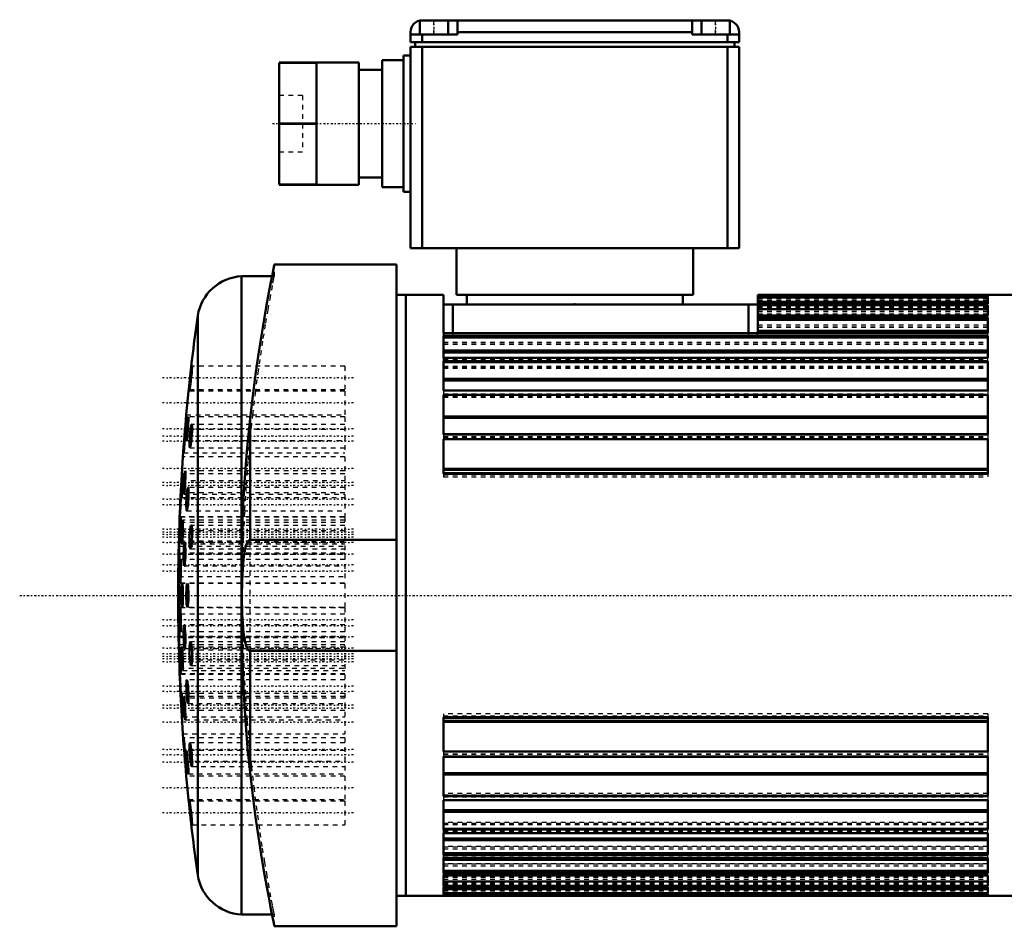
# Model space of a CAD drawing. Header units: millimetres. Extents: x -308 to 42, y -77 to 123.
# Tile 1 of 2: x -308 to -98, y -70 to 123. Entities that reach past the tile are written whole.
import ezdxf

# ---------------------------------------------------------------- set-up
doc = ezdxf.new("R2010")
doc.units = ezdxf.units.MM
doc.linetypes.add('Center', pattern=[1.5, 0.45, -0.5, 0.05, -0.5])
doc.linetypes.add('Dashed', pattern=[2, 1, -1])
for name, color, linetype, lineweight in [('AM_4', 7, 'Continuous', 50), ('AM_7', 7, 'Center', 25), ('AM_9', 6, 'Dashed', 25), ('ConnectionPoints', 7, 'Continuous', 50)]:
    doc.layers.add(name, color=color, linetype=linetype, lineweight=lineweight)

msp = doc.modelspace()

# ---------------------------------------------------------------- linework, layer by layer
at = {"layer": 'AM_4'}
for p, q in [((-222.5, 122.5), (-222.5, 119.5)), ((-222, 122.5), (-157, 122.5)), ((-216.5, 119.5), (-216.5, 122.5)), ((-214.5, 119.5), (-214.5, 122.5)), ((-164.5, 122.5), (-164.5, 119.5)), ((-162.5, 122.5), (-162.5, 119.5)), ((-156.5, 119.5), (-156.5, 122.5)), ((-224.5, 120), (-224.5, 117.87)), ((-164.5, 120), (-214.5, 120)), ((-154.5, 117.87), (-154.5, 120)), ((-224.5, 119.5), (-214.5, 119.5)), ((-224.5, 117.87), (-154.5, 117.87)), ((-223.5, 117.87), (-223.5, 116.87)), ((-222, 119.5), (-222, 117.87)), ((-164.5, 119.5), (-154.5, 119.5)), ((-157, 119.5), (-157, 117.87)), ((-155.5, 117.87), (-155.5, 116.87)), ((-224.5, 116.87), (-224.5, 74)), ((-224.5, 116.87), (-154.5, 116.87)), ((-222, 116.87), (-222, 74)), ((-157, 116.87), (-157, 74)), ((-154.5, 116.87), (-154.5, 74)), ((-235.5, 113.5), (-252.5, 113.5)), ((-252.5, 113.48), (-252.5, 100.52)), ((-252.5, 113.48), (-244.5, 113.48)), ((-244.5, 113.48), (-244.5, 100.52)), ((-235.5, 113.5), (-235.5, 87.5)), ((-230.5, 114), (-230.5, 87)), ((-226, 114), (-230.5, 114)), ((-226, 115), (-226, 86)), ((-224.5, 115), (-226, 115)), ((-230.5, 112), (-235.5, 112)), ((-244.5, 100.52), (-252.5, 100.52)), ((-252.5, 100.48), (-252.5, 87.52)), ((-252.5, 100.48), (-244.5, 100.48)), ((-244.5, 100.48), (-244.5, 87.52)), ((-235.5, 89), (-230.5, 89)), ((-244.5, 87.52), (-252.5, 87.52)), ((-252.5, 87.5), (-235.5, 87.5)), ((-230.5, 87), (-226, 87)), ((-226, 86), (-224.5, 86)), ((-224.5, 74), (-154.5, 74)), ((-214.72, 64), (-214.72, 74)), ((-164.28, 64), (-164.28, 74)), ((-227.5, 70.5), (-253.51, 70.5)), ((-227.5, 70.5), (-227.5, -70.5)), ((-254, 68), (-260.5, 68)), ((-260.5, 68), (-260.5, 5.06)), ((-225.5, 64), (-227.5, 64)), ((-225.5, 64), (-225.5, -64)), ((-225.5, -64), (-225.5, 64)), ((-217.5, 64), (-225.5, 64)), ((-217.5, 55.89), (-217.5, 64)), ((-214.72, 64), (-164.28, 64)), ((-212.5, 64), (-212.5, 62)), ((-166.5, 64), (-166.5, 62)), ((-150.5, 64), (-150.5, 55.89)), ((-150.5, 64), (-101.5, 64)), ((-93.5, 64), (-150.5, 64)), ((-101.5, 63.58), (-150.5, 63.58)), ((-150.5, 63.43), (-101.5, 63.43)), ((-101.5, 63.58), (-101.5, 64)), ((-101.5, 62.15), (-101.5, 63.43)), ((-217.5, 62), (-150.5, 62)), ((-215.5, 62), (-215.5, 55.89)), ((-152.5, 62), (-152.5, 55.89)), ((-150.5, 62.57), (-101.5, 62.57)), ((-101.5, 62.15), (-150.5, 62.15)), ((-150.5, 61.86), (-101.5, 61.86)), ((-150.5, 60.97), (-101.5, 60.97)), ((-101.5, 59.64), (-101.5, 61.86)), ((-269.83, 59.61), (-269.83, -59.61)), ((-101.5, 59.64), (-150.5, 59.64)), ((-150.5, 59.2), (-101.5, 59.2)), ((-101.5, 55.89), (-101.5, 59.2)), ((-150.5, 58.71), (-101.5, 58.71)), ((-101.5, 55.89), (-217.5, 55.89)), ((-217.5, 50.63), (-217.5, 55.3)), ((-217.5, 55.3), (-101.5, 55.3)), ((-217.5, 54.92), (-101.5, 54.92)), ((-150.5, 56.33), (-101.5, 56.33)), ((-150.5, 55.9), (-101.5, 55.9)), ((-101.5, 50.63), (-101.5, 55.3)), ((-217.5, 52.18), (-101.5, 52.18)), ((-217.5, 51.77), (-101.5, 51.77)), ((-101.5, 50.63), (-217.5, 50.63)), ((-101.5, 50.63), (-217.5, 50.63)), ((-217.5, 43.62), (-217.5, 49.89)), ((-217.5, 49.89), (-101.5, 49.89)), ((-217.5, 49.71), (-101.5, 49.71)), ((-101.5, 43.62), (-101.5, 49.89)), ((-217.5, 46.11), (-101.5, 46.11)), ((-217.5, 45.78), (-101.5, 45.78)), ((-271.78, 43.5), (-272.26, 38.5)), ((-101.5, 43.64), (-217.5, 43.64)), ((-101.5, 43.62), (-217.5, 43.62)), ((-217.5, 34.3), (-217.5, 42.74)), ((-217.5, 42.74), (-101.5, 42.74)), ((-217.5, 42.7), (-101.5, 42.7)), ((-101.5, 34.3), (-101.5, 42.74)), ((-217.5, 38.13), (-101.5, 38.13)), ((-217.5, 37.86), (-101.5, 37.86)), ((-258.68, 37.72), (-258.68, 11.83)), ((-101.5, 34.37), (-217.5, 34.37)), ((-101.5, 34.3), (-217.5, 34.3)), ((-217.5, 25.93), (-217.5, 33.28)), ((-217.5, 33.28), (-101.5, 33.28)), ((-101.5, 25.93), (-101.5, 33.28)), ((-272.98, 29.5), (-273.3, 24.5)), ((-217.5, 26.95), (-101.5, 26.95)), ((-217.5, 26.75), (-101.5, 26.75)), ((-101.5, 26.07), (-217.5, 26.07)), ((-101.5, 25.93), (-217.5, 25.93)), ((-273.72, 15.5), (-273.87, 10.5)), ((-258.68, 11.83), (-227.5, 11.83)), ((-260.5, 5.05), (-260.5, -68)), ((-271.95, -2.39), (-272.02, -2.5)), ((-273.87, -10.5), (-273.72, -15.5)), ((-227.5, -11.83), (-258.68, -11.83)), ((-258.68, -11.83), (-258.68, -37.72)), ((-273.3, -24.5), (-272.98, -29.5)), ((-217.5, -33.28), (-217.5, -25.93)), ((-217.5, -25.93), (-101.5, -25.93)), ((-217.5, -26.07), (-101.5, -26.07)), ((-217.5, -26.75), (-101.5, -26.75)), ((-217.5, -26.95), (-101.5, -26.95)), ((-101.5, -33.28), (-101.5, -25.93)), ((-101.5, -33.28), (-217.5, -33.28)), ((-217.5, -42.74), (-217.5, -34.3)), ((-217.5, -34.3), (-101.5, -34.3)), ((-217.5, -34.37), (-101.5, -34.37)), ((-101.5, -42.74), (-101.5, -34.3)), ((-272.26, -38.5), (-271.78, -43.5)), ((-271.79, -37.88), (-271.81, -38.01)), ((-217.5, -37.86), (-101.5, -37.86)), ((-217.5, -38.13), (-101.5, -38.13)), ((-217.5, -42.7), (-101.5, -42.7)), ((-101.5, -42.74), (-217.5, -42.74)), ((-217.5, -49.89), (-217.5, -43.62)), ((-217.5, -43.62), (-101.5, -43.62)), ((-217.5, -43.64), (-101.5, -43.64)), ((-101.5, -49.89), (-101.5, -43.62)), ((-217.5, -45.78), (-101.5, -45.78)), ((-217.5, -46.11), (-101.5, -46.11)), ((-217.5, -49.71), (-101.5, -49.71)), ((-101.5, -49.89), (-217.5, -49.89)), ((-217.5, -50.63), (-101.5, -50.63)), ((-217.5, -55.3), (-217.5, -50.63)), ((-217.5, -50.63), (-101.5, -50.63)), ((-217.5, -51.77), (-101.5, -51.77)), ((-217.5, -52.18), (-101.5, -52.18)), ((-101.5, -55.3), (-101.5, -50.63)), ((-217.5, -54.92), (-101.5, -54.92)), ((-101.5, -55.3), (-217.5, -55.3)), ((-217.5, -59.2), (-217.5, -55.89)), ((-217.5, -55.89), (-101.5, -55.89)), ((-217.5, -55.9), (-101.5, -55.9)), ((-217.5, -56.33), (-101.5, -56.33)), ((-101.5, -59.2), (-101.5, -55.89)), ((-217.5, -58.71), (-101.5, -58.71)), ((-101.5, -59.2), (-217.5, -59.2)), ((-217.5, -61.86), (-217.5, -59.64)), ((-217.5, -59.64), (-101.5, -59.64)), ((-101.5, -61.86), (-101.5, -59.64)), ((-217.5, -60.97), (-101.5, -60.97)), ((-101.5, -61.86), (-217.5, -61.86)), ((-217.5, -63.43), (-217.5, -62.15)), ((-217.5, -62.15), (-101.5, -62.15)), ((-217.5, -62.57), (-101.5, -62.57)), ((-101.5, -63.43), (-101.5, -62.15)), ((-227.5, -64), (-225.5, -64)), ((-225.5, -64), (-93.5, -64)), ((-101.5, -63.43), (-217.5, -63.43)), ((-217.5, -63.58), (-101.5, -63.58)), ((-217.5, -64), (-217.5, -63.58)), ((-101.5, -64), (-217.5, -64)), ((-101.5, -64), (-101.5, -63.58)), ((-260.5, -68), (-254, -68)), ((-253.51, -70.5), (-227.5, -70.5))]:
    msp.add_line(p, q, dxfattribs=at)
for points in [[(-222, 122.5), (-222.41, 122.47), (-222.5, 122.45)], [(-217.84, 122.5), (-218.76, 122.47), (-219.76, 122.45), (-220.72, 122.49), (-221.16, 122.5)], [(-157.84, 122.5), (-158.76, 122.47), (-159.76, 122.45), (-160.72, 122.49), (-161.16, 122.5)], [(-156.5, 122.45), (-156.51, 122.45), (-156.76, 122.49), (-157, 122.5)], [(-258.68, 37.72), (-258.11, 42.54), (-257.51, 47.09), (-256.89, 51.4), (-256.27, 55.36), (-255.7, 58.79), (-255.16, 61.84), (-254.67, 64.51), (-254.25, 66.73), (-253.93, 68.38), (-253.69, 69.57), (-253.54, 70.29), (-253.5, 70.5)], [(-271.56, 43.86), (-271.57, 43.93), (-271.56, 44.25), (-271.52, 44.8), (-271.45, 45.53), (-271.36, 46.36), (-271.27, 47.19), (-271.18, 47.93), (-271.1, 48.49), (-271.04, 48.81), (-271.02, 48.86)], [(-271.02, 48.86), (-271.01, 48.85), (-271.01, 48.61), (-271.05, 48.12), (-271.11, 47.44), (-271.19, 46.63), (-271.28, 45.8), (-271.38, 45.02), (-271.43, 44.6)], [(-271.43, 44.6), (-271.5, 44.11), (-271.55, 43.88), (-271.56, 43.86)], [(-272.23, 33.01), (-272.25, 33.08), (-272.26, 33.41), (-272.25, 33.98), (-272.2, 34.72), (-272.14, 35.55), (-272.06, 36.37), (-271.98, 37.1), (-271.91, 37.65), (-271.84, 37.96), (-271.81, 38.01)], [(-271.81, 38.01), (-271.8, 37.98), (-271.78, 37.73), (-271.79, 37.23), (-271.83, 36.54), (-271.88, 35.73), (-271.96, 34.9), (-272.04, 34.13), (-272.09, 33.72)], [(-271.49, 31.44), (-271.53, 31.51), (-271.57, 31.84), (-271.57, 32.41), (-271.54, 33.14), (-271.49, 33.97), (-271.41, 34.79), (-271.32, 35.52), (-271.22, 36.07), (-271.14, 36.39), (-271.09, 36.44)], [(-271.09, 36.44), (-271.07, 36.42), (-271.02, 36.17), (-271.01, 35.67), (-271.03, 34.98), (-271.07, 34.18), (-271.14, 33.34), (-271.23, 32.57), (-271.29, 32.17)], [(-258.68, 37.72), (-259.04, 34.28), (-259.36, 30.69), (-259.65, 26.99), (-259.9, 23.13), (-260.11, 19.19), (-260.26, 15.71), (-260.37, 12.2), (-260.45, 8.63), (-260.5, 5.05)], [(-272.83, 30.34), (-272.84, 30.4), (-272.83, 30.72), (-272.8, 31.27), (-272.75, 32), (-272.69, 32.83), (-272.63, 33.65), (-272.56, 34.39), (-272.5, 34.96), (-272.46, 35.28), (-272.45, 35.34)], [(-272.45, 35.34), (-272.44, 35.33), (-272.44, 35.09), (-272.47, 34.61), (-272.51, 33.93), (-272.57, 33.12), (-272.63, 32.28), (-272.7, 31.5), (-272.74, 31.09)], [(-272.09, 33.72), (-272.16, 33.24), (-272.22, 33.02), (-272.23, 33.01)], [(-271.29, 32.17), (-271.39, 31.68), (-271.47, 31.45), (-271.49, 31.44)], [(-272.74, 31.09), (-272.79, 30.6), (-272.82, 30.36), (-272.83, 30.34)], [(-273.28, 20.88), (-273.29, 20.95), (-273.3, 21.28), (-273.29, 21.85), (-273.26, 22.58), (-273.22, 23.41), (-273.17, 24.24), (-273.11, 24.97), (-273.06, 25.52), (-273.02, 25.83), (-273, 25.88)], [(-273, 25.88), (-272.99, 25.86), (-272.98, 25.62), (-272.99, 25.12), (-273.01, 24.43), (-273.05, 23.62), (-273.1, 22.78), (-273.15, 22.01), (-273.18, 21.6)], [(-272.78, 21.54), (-272.81, 21.6), (-272.83, 21.92), (-272.84, 22.48), (-272.82, 23.21), (-272.78, 24.04), (-272.73, 24.87), (-272.66, 25.6), (-272.59, 26.16), (-272.53, 26.48), (-272.5, 26.54)], [(-272.5, 26.54), (-272.48, 26.52), (-272.45, 26.29), (-272.44, 25.8), (-272.45, 25.11), (-272.48, 24.31), (-272.53, 23.47), (-272.6, 22.7), (-272.64, 22.29)], [(-273.64, 16.82), (-273.64, 16.88), (-273.64, 17.2), (-273.62, 17.76), (-273.59, 18.5), (-273.55, 19.32), (-273.52, 20.15), (-273.48, 20.89), (-273.44, 21.44), (-273.42, 21.76), (-273.41, 21.82)], [(-273.41, 21.82), (-273.41, 21.8), (-273.41, 21.56), (-273.42, 21.07), (-273.45, 20.38), (-273.48, 19.58), (-273.52, 18.74), (-273.56, 17.96), (-273.58, 17.55)], [(-273.18, 21.6), (-273.23, 21.12), (-273.27, 20.9), (-273.28, 20.88)], [(-272.64, 22.29), (-272.7, 21.79), (-272.76, 21.56), (-272.78, 21.54)], [(-272.14, 18), (-272.19, 18.08), (-272.24, 18.42), (-272.26, 19), (-272.26, 19.74), (-272.23, 20.56), (-272.18, 21.38), (-272.11, 22.11), (-272.03, 22.65), (-271.95, 22.95), (-271.9, 23)], [(-271.9, 23), (-271.87, 22.97), (-271.82, 22.72), (-271.79, 22.21), (-271.78, 21.51), (-271.81, 20.7), (-271.85, 19.86), (-271.92, 19.1), (-271.97, 18.7)], [(-273.58, 17.55), (-273.61, 17.07), (-273.63, 16.83), (-273.64, 16.82)], [(-271.97, 18.7), (-272.05, 18.23), (-272.12, 18.01), (-272.14, 18)], [(-273.61, 11.64), (-273.62, 11.71), (-273.64, 12.03), (-273.64, 12.59), (-273.63, 13.33), (-273.61, 14.15), (-273.58, 14.98), (-273.54, 15.71), (-273.5, 16.27), (-273.46, 16.58), (-273.44, 16.64)], [(-273.44, 16.64), (-273.43, 16.62), (-273.41, 16.38), (-273.41, 15.89), (-273.41, 15.2), (-273.43, 14.39), (-273.46, 13.56), (-273.5, 12.79), (-273.52, 12.38)], [(-273.22, 11), (-273.25, 11.07), (-273.28, 11.4), (-273.3, 11.97), (-273.29, 12.71), (-273.28, 13.54), (-273.24, 14.36), (-273.2, 15.09), (-273.14, 15.64), (-273.09, 15.95), (-273.06, 16)], [(-273.06, 16), (-273.04, 15.98), (-273.01, 15.73), (-272.99, 15.23), (-272.98, 14.53), (-273, 13.72), (-273.03, 12.89), (-273.07, 12.12), (-273.1, 11.72)], [(-271.36, 9.92), (-271.43, 10), (-271.5, 10.33), (-271.55, 10.91), (-271.57, 11.65), (-271.56, 12.48), (-271.52, 13.3), (-271.45, 14.02), (-271.37, 14.57), (-271.27, 14.87), (-271.22, 14.92)], [(-271.22, 14.92), (-271.18, 14.9), (-271.1, 14.65), (-271.04, 14.14), (-271.01, 13.44), (-271.01, 12.63), (-271.05, 11.8), (-271.1, 11.04), (-271.15, 10.64)], [(-273.86, 8.76), (-273.87, 8.82), (-273.87, 9.14), (-273.87, 9.7), (-273.85, 10.43), (-273.83, 11.26), (-273.81, 12.09), (-273.78, 12.82), (-273.76, 13.38), (-273.74, 13.7), (-273.73, 13.76)], [(-273.73, 13.76), (-273.73, 13.74), (-273.72, 13.5), (-273.72, 13.01), (-273.73, 12.33), (-273.75, 11.52), (-273.77, 10.68), (-273.8, 9.91), (-273.81, 9.5)], [(-273.52, 12.38), (-273.56, 11.89), (-273.6, 11.66), (-273.61, 11.64)], [(-273.1, 11.72), (-273.15, 11.24), (-273.2, 11.01), (-273.22, 11)], [(-272.69, 6.3), (-272.73, 6.36), (-272.79, 6.69), (-272.82, 7.25), (-272.84, 7.99), (-272.83, 8.82), (-272.8, 9.64), (-272.76, 10.37), (-272.7, 10.92), (-272.63, 11.24), (-272.59, 11.3)], [(-272.59, 11.3), (-272.56, 11.28), (-272.51, 11.04), (-272.47, 10.55), (-272.44, 9.85), (-272.44, 9.05), (-272.46, 8.21), (-272.51, 7.44), (-272.54, 7.04)], [(-271.15, 10.64), (-271.24, 10.16), (-271.34, 9.94), (-271.36, 9.92)], [(-258.68, 11.83), (-258.7, 11.83), (-258.81, 11.81), (-258.96, 11.72), (-259.15, 11.49), (-259.38, 11.05), (-259.55, 10.57), (-259.82, 9.46), (-260.01, 8.33), (-260.23, 6.02), (-260.37, 3.01), (-260.41, 0), (-260.34, -4), (-260.23, -6), (-260.05, -7.99), (-259.72, -9.97), (-259.5, -10.74), (-259.2, -11.41), (-258.97, -11.71), (-258.85, -11.79), (-258.71, -11.83), (-258.68, -11.83)], [(-273.83, 4), (-273.85, 4.06), (-273.86, 4.38), (-273.87, 4.94), (-273.87, 5.68), (-273.86, 6.51), (-273.84, 7.33), (-273.82, 8.07), (-273.8, 8.62), (-273.77, 8.94), (-273.76, 9)], [(-273.81, 9.5), (-273.84, 9.01), (-273.86, 8.77), (-273.86, 8.76)], [(-273.76, 9), (-273.75, 8.98), (-273.73, 8.74), (-273.72, 8.25), (-273.72, 7.57), (-273.73, 6.76), (-273.74, 5.92), (-273.76, 5.15), (-273.78, 4.74)], [(-273.56, 2.68), (-273.58, 2.74), (-273.61, 3.07), (-273.63, 3.63), (-273.64, 4.37), (-273.64, 5.19), (-273.62, 6.02), (-273.59, 6.75), (-273.56, 7.3), (-273.52, 7.62), (-273.49, 7.68)], [(-273.49, 7.68), (-273.48, 7.66), (-273.45, 7.42), (-273.42, 6.92), (-273.41, 6.23), (-273.41, 5.42), (-273.42, 4.59), (-273.45, 3.82), (-273.47, 3.41)], [(-272.54, 7.04), (-272.6, 6.55), (-272.67, 6.32), (-272.69, 6.3)], [(-273.78, 4.74), (-273.8, 4.25), (-273.83, 4.02), (-273.83, 4)], [(-273.8, -2.5), (-273.81, -2.44), (-273.84, -2.12), (-273.85, -1.55), (-273.87, -0.82), (-273.87, 0.01), (-273.87, 0.84), (-273.85, 1.57), (-273.84, 2.12), (-273.81, 2.44), (-273.8, 2.5)], [(-273.8, 2.5), (-273.79, 2.48), (-273.76, 2.24), (-273.74, 1.75), (-273.73, 1.06), (-273.72, 0.25), (-273.72, -0.58), (-273.73, -1.36), (-273.74, -1.76)], [(-273.47, 3.41), (-273.5, 2.92), (-273.54, 2.69), (-273.56, 2.68)], [(-273.14, -2.5), (-273.18, -2.43), (-273.23, -2.1), (-273.26, -1.53), (-273.29, -0.79), (-273.3, 0.04), (-273.29, 0.86), (-273.26, 1.59), (-273.22, 2.14), (-273.17, 2.45), (-273.14, 2.5)], [(-273.14, 2.5), (-273.12, 2.48), (-273.07, 2.23), (-273.03, 1.73), (-273, 1.03), (-272.98, 0.22), (-272.99, -0.61), (-273.01, -1.38), (-273.03, -1.78)], [(-272.02, -2.5), (-272.03, -2.5), (-272.11, -2.33), (-272.18, -1.89), (-272.23, -1.24), (-272.26, -0.45), (-272.26, 0.38), (-272.24, 1.18), (-272.19, 1.84), (-272.12, 2.29), (-272.04, 2.49), (-272.02, 2.5)], [(-272.02, 2.5), (-271.96, 2.41), (-271.89, 2.05), (-271.83, 1.46), (-271.79, 0.71), (-271.78, -0.12), (-271.8, -0.94), (-271.84, -1.65), (-271.9, -2.18), (-271.95, -2.39)], [(-273.74, -1.76), (-273.76, -2.25), (-273.79, -2.48), (-273.8, -2.5)], [(-273.03, -1.78), (-273.07, -2.26), (-273.12, -2.49), (-273.14, -2.5)], [(-273.76, -9), (-273.77, -8.94), (-273.8, -8.61), (-273.82, -8.05), (-273.84, -7.32), (-273.86, -6.49), (-273.87, -5.66), (-273.87, -4.93), (-273.86, -4.37), (-273.85, -4.06), (-273.83, -4)], [(-273.83, -4), (-273.82, -4.02), (-273.8, -4.26), (-273.77, -4.75), (-273.75, -5.44), (-273.73, -6.25), (-273.72, -7.09), (-273.72, -7.86), (-273.72, -8.27)], [(-273.49, -7.68), (-273.52, -7.61), (-273.56, -7.29), (-273.59, -6.73), (-273.62, -5.99), (-273.64, -5.16), (-273.64, -4.33), (-273.63, -3.6), (-273.61, -3.05), (-273.58, -2.73), (-273.56, -2.68)], [(-273.56, -2.68), (-273.54, -2.69), (-273.5, -2.94), (-273.47, -3.43), (-273.44, -4.12), (-273.42, -4.93), (-273.41, -5.77), (-273.41, -6.54), (-273.42, -6.95)], [(-260.5, -5.05), (-260.47, -7.32), (-260.35, -12.71), (-260.16, -18.05), (-259.89, -23.42), (-259.53, -28.64), (-259.13, -33.27), (-258.68, -37.72)], [(-273.72, -8.27), (-273.73, -8.75), (-273.75, -8.98), (-273.76, -9)], [(-273.42, -6.95), (-273.45, -7.43), (-273.48, -7.66), (-273.49, -7.68)], [(-272.59, -11.3), (-272.63, -11.24), (-272.7, -10.91), (-272.76, -10.35), (-272.8, -9.61), (-272.83, -8.78), (-272.84, -7.95), (-272.82, -7.22), (-272.78, -6.67), (-272.73, -6.36), (-272.69, -6.3)], [(-272.69, -6.3), (-272.67, -6.32), (-272.6, -6.56), (-272.54, -7.05), (-272.49, -7.75), (-272.45, -8.56), (-272.44, -9.39), (-272.45, -10.16), (-272.47, -10.57)], [(-273.73, -13.76), (-273.74, -13.69), (-273.76, -13.37), (-273.78, -12.81), (-273.81, -12.07), (-273.83, -11.24), (-273.85, -10.42), (-273.87, -9.68), (-273.87, -9.13), (-273.87, -8.82), (-273.86, -8.76)], [(-273.86, -8.76), (-273.86, -8.78), (-273.84, -9.02), (-273.81, -9.51), (-273.79, -10.2), (-273.76, -11.01), (-273.74, -11.85), (-273.73, -12.62), (-273.72, -13.03)], [(-271.22, -14.92), (-271.28, -14.85), (-271.38, -14.52), (-271.46, -13.95), (-271.53, -13.2), (-271.57, -12.37), (-271.57, -11.55), (-271.55, -10.83), (-271.49, -10.28), (-271.42, -9.98), (-271.36, -9.92)], [(-271.36, -9.92), (-271.33, -9.94), (-271.23, -10.19), (-271.14, -10.7), (-271.07, -11.4), (-271.03, -12.21), (-271.01, -13.05), (-271.02, -13.81), (-271.05, -14.2)], [(-273.44, -16.64), (-273.46, -16.58), (-273.5, -16.26), (-273.54, -15.7), (-273.58, -14.96), (-273.61, -14.13), (-273.63, -13.3), (-273.64, -12.57), (-273.64, -12.02), (-273.62, -11.7), (-273.61, -11.64)], [(-273.61, -11.64), (-273.6, -11.66), (-273.56, -11.9), (-273.52, -12.39), (-273.49, -13.08), (-273.45, -13.89), (-273.42, -14.73), (-273.41, -15.5), (-273.41, -15.91)], [(-273.06, -16), (-273.09, -15.93), (-273.15, -15.61), (-273.2, -15.05), (-273.24, -14.31), (-273.28, -13.48), (-273.3, -12.65), (-273.3, -11.92), (-273.28, -11.37), (-273.25, -11.06), (-273.22, -11)], [(-273.22, -11), (-273.2, -11.02), (-273.15, -11.26), (-273.1, -11.76), (-273.05, -12.45), (-273.01, -13.26), (-272.99, -14.1), (-272.98, -14.87), (-272.99, -15.27)], [(-272.47, -10.57), (-272.51, -11.05), (-272.57, -11.28), (-272.59, -11.3)], [(-273.72, -13.03), (-273.72, -13.51), (-273.73, -13.74), (-273.73, -13.76)], [(-271.05, -14.2), (-271.11, -14.69), (-271.19, -14.91), (-271.22, -14.92)], [(-273.41, -15.91), (-273.41, -16.4), (-273.43, -16.63), (-273.44, -16.64)], [(-272.99, -15.27), (-273.01, -15.76), (-273.05, -15.99), (-273.06, -16)], [(-273.41, -21.82), (-273.42, -21.76), (-273.45, -21.43), (-273.48, -20.87), (-273.52, -20.14), (-273.56, -19.31), (-273.59, -18.48), (-273.62, -17.75), (-273.64, -17.19), (-273.64, -16.88), (-273.64, -16.82)], [(-273.64, -16.82), (-273.63, -16.84), (-273.61, -17.08), (-273.58, -17.57), (-273.55, -18.26), (-273.51, -19.06), (-273.47, -19.9), (-273.44, -20.68), (-273.42, -21.09)], [(-271.9, -23), (-271.92, -22.99), (-272, -22.78), (-272.08, -22.3), (-272.16, -21.62), (-272.21, -20.82), (-272.25, -19.98), (-272.26, -19.2), (-272.25, -18.57), (-272.21, -18.15), (-272.15, -18), (-272.14, -18)], [(-272.14, -18), (-272.07, -18.13), (-271.99, -18.52), (-271.91, -19.15), (-271.85, -19.92), (-271.8, -20.76), (-271.79, -21.28)], [(-273, -25.88), (-273.02, -25.82), (-273.07, -25.5), (-273.12, -24.95), (-273.17, -24.21), (-273.22, -23.38), (-273.26, -22.55), (-273.29, -21.82), (-273.3, -21.26), (-273.29, -20.94), (-273.28, -20.88)], [(-273.28, -20.88), (-273.27, -20.9), (-273.23, -21.13), (-273.18, -21.62), (-273.13, -22.31), (-273.08, -23.12), (-273.03, -23.96), (-273, -24.73), (-272.99, -25.14)], [(-273.42, -21.09), (-273.41, -21.57), (-273.41, -21.8), (-273.41, -21.82)], [(-272.5, -26.54), (-272.53, -26.48), (-272.59, -26.16), (-272.66, -25.6), (-272.73, -24.86), (-272.78, -24.03), (-272.82, -23.2), (-272.84, -22.47), (-272.83, -21.92), (-272.81, -21.6), (-272.78, -21.54)], [(-272.78, -21.54), (-272.76, -21.56), (-272.7, -21.8), (-272.64, -22.29), (-272.57, -22.98), (-272.51, -23.79), (-272.47, -24.63), (-272.44, -25.4), (-272.44, -25.81)], [(-271.79, -21.28), (-271.78, -22.02), (-271.81, -22.59), (-271.86, -22.92), (-271.9, -23)], [(-272.99, -25.14), (-272.98, -25.63), (-272.99, -25.87), (-273, -25.88)], [(-272.44, -25.81), (-272.45, -26.29), (-272.48, -26.53), (-272.5, -26.54)], [(-272.45, -35.34), (-272.46, -35.28), (-272.5, -34.96), (-272.56, -34.4), (-272.62, -33.67), (-272.69, -32.84), (-272.75, -32.01), (-272.8, -31.27), (-272.83, -30.72), (-272.84, -30.4), (-272.83, -30.34)], [(-272.83, -30.34), (-272.82, -30.36), (-272.79, -30.6), (-272.74, -31.09), (-272.67, -31.77), (-272.61, -32.58), (-272.54, -33.42), (-272.49, -34.2), (-272.47, -34.61)], [(-271.09, -36.44), (-271.14, -36.38), (-271.23, -36.06), (-271.32, -35.5), (-271.41, -34.76), (-271.49, -33.93), (-271.55, -33.1), (-271.57, -32.37), (-271.57, -31.81), (-271.53, -31.5), (-271.49, -31.44)], [(-271.49, -31.44), (-271.47, -31.46), (-271.38, -31.69), (-271.29, -32.18), (-271.2, -32.87), (-271.11, -33.69), (-271.05, -34.53), (-271.01, -35.3), (-271.01, -35.71)], [(-271.81, -38.01), (-271.82, -38.01), (-271.87, -37.85), (-271.94, -37.43), (-272.02, -36.79), (-272.1, -36.01), (-272.17, -35.16), (-272.23, -34.36), (-272.26, -33.69), (-272.26, -33.22), (-272.24, -33.02), (-272.23, -33.01)], [(-272.23, -33.01), (-272.2, -33.09), (-272.13, -33.43), (-272.05, -34), (-271.97, -34.75), (-271.9, -35.59), (-271.84, -36.41), (-271.8, -37.13), (-271.78, -37.67), (-271.79, -37.88)], [(-272.47, -34.61), (-272.44, -35.09), (-272.44, -35.33), (-272.45, -35.34)], [(-271.01, -35.71), (-271.02, -36.19), (-271.07, -36.42), (-271.09, -36.44)], [(-253.5, -70.5), (-253.5, -70.5), (-253.56, -70.21), (-253.71, -69.45), (-253.96, -68.2), (-254.3, -66.45), (-254.71, -64.32), (-255.18, -61.74), (-255.72, -58.69), (-256.3, -55.21), (-256.89, -51.42), (-257.49, -47.25), (-258.1, -42.66), (-258.68, -37.72)], [(-271.02, -48.86), (-271.04, -48.81), (-271.1, -48.5), (-271.17, -47.95), (-271.27, -47.22), (-271.36, -46.39), (-271.45, -45.55), (-271.52, -44.81), (-271.56, -44.25), (-271.57, -43.93), (-271.56, -43.86)], [(-271.56, -43.86), (-271.55, -43.88), (-271.51, -44.11), (-271.43, -44.59), (-271.35, -45.27), (-271.25, -46.08), (-271.16, -46.92), (-271.08, -47.7), (-271.05, -48.12)], [(-271.05, -48.12), (-271.01, -48.61), (-271.01, -48.85), (-271.02, -48.86)]]:
    msp.add_lwpolyline(points, dxfattribs=at)
for centre, radius, start, end in [((-222, 120), 2.5, 90, 180), ((-157, 120), 2.5, 0, 90), ((-259.95, 58.01), 10, 93.1287, 170.838), ((153.76, 0), 427.76, 171.99, 174.1678), ((153.76, 0), 427.76, 174.8322, 176.05), ((153.76, 0), 427.76, 176.7125, 177.9278), ((153.76, 0), 427.76, 178.5892, 181.411), ((153.76, 0), 427.76, 182.0724, 183.2876), ((153.76, 0), 427.76, 183.9501, 185.1649), ((153.76, 0), 427.76, 185.833, 188.01), ((-259.95, -58.01), 10, 189.162, 266.8713)]:
    msp.add_arc(centre, radius, start, end, dxfattribs=at)
at = {"layer": 'AM_7'}
for p, q in [((-219.5, 122.65), (-219.5, 119.35)), ((-159.5, 122.65), (-159.5, 119.35)), ((-253.9, 100.5), (-223.1, 100.5)), ((-236.65, 46.36), (-277.35, 46.36)), ((-236.65, 41), (-277.35, 41)), ((-236.65, 35.51), (-277.35, 35.51)), ((-236.65, 33.94), (-277.35, 33.94)), ((-236.65, 32.84), (-277.35, 32.84)), ((-236.65, 27), (-277.35, 27)), ((-236.65, 24.04), (-277.35, 24.04)), ((-236.65, 23.38), (-277.35, 23.38)), ((-236.65, 20.5), (-277.35, 20.5)), ((-236.65, 19.32), (-277.35, 19.32)), ((-236.65, 14.14), (-277.35, 14.14)), ((-236.65, 13.5), (-277.35, 13.5)), ((-236.65, 13), (-277.35, 13)), ((-236.65, 12.42), (-277.35, 12.42)), ((-236.65, 11.26), (-277.35, 11.26)), ((-236.65, 8.8), (-277.35, 8.8)), ((-236.65, 6.5), (-277.35, 6.5)), ((-236.65, 5.18), (-277.35, 5.18)), ((-307.75, 0), (-82.47, 0)), ((-236.65, -5.18), (-277.35, -5.18)), ((-236.65, -6.5), (-277.35, -6.5)), ((-236.65, -8.8), (-277.35, -8.8)), ((-236.65, -11.26), (-277.35, -11.26)), ((-236.65, -12.42), (-277.35, -12.42)), ((-236.65, -13), (-277.35, -13)), ((-236.65, -13.5), (-277.35, -13.5)), ((-236.65, -14.14), (-277.35, -14.14)), ((-236.65, -19.32), (-277.35, -19.32)), ((-236.65, -20.5), (-277.35, -20.5)), ((-236.65, -23.38), (-277.35, -23.38)), ((-236.65, -24.04), (-277.35, -24.04)), ((-236.65, -27), (-277.35, -27)), ((-236.65, -32.84), (-277.35, -32.84)), ((-236.65, -33.94), (-277.35, -33.94)), ((-236.65, -35.51), (-277.35, -35.51)), ((-236.65, -41), (-277.35, -41)), ((-236.65, -46.36), (-277.35, -46.36))]:
    msp.add_line(p, q, dxfattribs=at)
at = {"layer": 'AM_9'}
for p, q in [((-219.5, 119.5), (-219.5, 122.5)), ((-159.5, 119.5), (-159.5, 122.5)), ((-247.5, 106.5), (-252.5, 106.5)), ((-247.5, 106.5), (-247.5, 94.5)), ((-252.5, 94.5), (-247.5, 94.5)), ((-253.5, 67.94), (-253.5, 70.5)), ((-253.5, 68), (-254, 68)), ((-150.5, 63.18), (-101.5, 63.18)), ((-101.5, 63.43), (-101.5, 63.58)), ((-150.5, 62.82), (-101.5, 62.82)), ((-150.5, 61.64), (-101.5, 61.64)), ((-150.5, 61.46), (-101.5, 61.46)), ((-150.5, 61.33), (-101.5, 61.33)), ((-150.5, 61.16), (-101.5, 61.16)), ((-150.5, 60.91), (-101.5, 60.91)), ((-150.5, 60.87), (-101.5, 60.87)), ((-150.5, 60.87), (-101.5, 60.87)), ((-101.5, 61.86), (-101.5, 62.15)), ((-150.5, 60.46), (-101.5, 60.46)), ((-150.5, 60.02), (-101.5, 60.02)), ((-150.5, 59.58), (-101.5, 59.58)), ((-150.5, 59.56), (-101.5, 59.56)), ((-150.5, 59.17), (-101.5, 59.17)), ((-150.5, 59.03), (-101.5, 59.03)), ((-150.5, 58.74), (-101.5, 58.74)), ((-101.5, 59.2), (-101.5, 59.64)), ((-150.5, 57.62), (-101.5, 57.62)), ((-150.5, 57.19), (-101.5, 57.19)), ((-150.5, 57.16), (-101.5, 57.16)), ((-217.5, 55.3), (-217.5, 55.89)), ((-217.5, 55.39), (-101.5, 55.39)), ((-215.5, 55.89), (-215.5, 54.9)), ((-215.5, 54.9), (-152.5, 54.9)), ((-152.5, 55.89), (-152.5, 54.9)), ((-152.5, 54.9), (-152.23, 54.91)), ((-150.5, 55.89), (-150.5, 55.84)), ((-101.5, 55.3), (-101.5, 55.89)), ((-217.5, 53.97), (-101.5, 53.97)), ((-217.5, 53.57), (-101.5, 53.57)), ((-217.5, 53.51), (-101.5, 53.51)), ((-217.5, 49.89), (-217.5, 50.63)), ((-101.5, 49.89), (-101.5, 50.63)), ((-271.01, 48.83), (-271.02, 48.86)), ((-238.5, 48.86), (-271.02, 48.86)), ((-238.5, 48.86), (-238.5, 43.86)), ((-217.5, 50.24), (-101.5, 50.24)), ((-217.5, 48.83), (-101.5, 48.83)), ((-217.5, 48.52), (-101.5, 48.52)), ((-217.5, 48.41), (-101.5, 48.41)), ((-271.86, 42.69), (-271.78, 43.5)), ((-238.5, 43.5), (-271.79, 43.5)), ((-271.56, 43.86), (-238.5, 43.86)), ((-238.5, 43.5), (-238.5, 38.5)), ((-217.5, 43.62), (-217.5, 42.74)), ((-217.5, 42.92), (-101.5, 42.92)), ((-217.5, 42.52), (-101.5, 42.52)), ((-217.5, 42.21), (-101.5, 42.21)), ((-101.5, 43.62), (-101.5, 42.74)), ((-272.26, 38.5), (-238.5, 38.5)), ((-272.21, 39.1), (-272.19, 39.27)), ((-238.5, 38.01), (-271.82, 38.01)), ((-238.5, 38.01), (-238.5, 30.34)), ((-238.5, 36.44), (-271.09, 36.44)), ((-272.44, 35.31), (-272.45, 35.34)), ((-238.5, 35.34), (-272.45, 35.34)), ((-217.5, 34.3), (-217.5, 33.29)), ((-217.5, 33.83), (-101.5, 33.83)), ((-217.5, 33.74), (-101.5, 33.74)), ((-101.5, 34.3), (-101.5, 33.29)), ((-272.23, 33.01), (-238.5, 33.01)), ((-271.49, 31.44), (-271.46, 31.47)), ((-271.32, 31.98), (-271.27, 32.31)), ((-217.5, 33.29), (-101.5, 33.29)), ((-238.5, 29.5), (-272.98, 29.5)), ((-272.83, 30.34), (-238.5, 30.34)), ((-271.49, 31.44), (-238.5, 31.44)), ((-238.5, 29.5), (-238.5, 16.82)), ((-273.28, 24.75), (-273.23, 25.52)), ((-272.99, 25.85), (-273, 25.88)), ((-238.5, 25.88), (-273, 25.88)), ((-272.48, 26.51), (-272.5, 26.54)), ((-238.5, 26.54), (-272.5, 26.54)), ((-217.5, 25.93), (-217.5, 25.24)), ((-217.5, 25.82), (-101.5, 25.82)), ((-217.5, 25.66), (-101.5, 25.66)), ((-217.5, 25.24), (-101.5, 25.24)), ((-101.5, 25.93), (-101.5, 25.24)), ((-273.3, 24.5), (-238.5, 24.5)), ((-238.5, 21.82), (-273.41, 21.82)), ((-272.78, 21.54), (-272.75, 21.58)), ((-272.78, 21.54), (-238.5, 21.54)), ((-272.66, 22.09), (-272.62, 22.42)), ((-238.5, 23), (-271.9, 23)), ((-273.27, 20.88), (-238.5, 20.88)), ((-273.64, 16.82), (-238.5, 16.82)), ((-272.14, 18), (-272.11, 18.03)), ((-272.14, 18), (-238.5, 18)), ((-271.99, 18.53), (-271.94, 18.88)), ((-238.5, 15.5), (-273.72, 15.5)), ((-238.5, 16.64), (-273.44, 16.64)), ((-238.5, 16), (-273.06, 16)), ((-238.5, 14.92), (-271.22, 14.92)), ((-238.5, 16.64), (-238.5, 2.68)), ((-273.72, 13.72), (-273.73, 13.76)), ((-238.5, 13.76), (-273.73, 13.76)), ((-273.87, 10.5), (-238.5, 10.5)), ((-273.86, 10.74), (-273.84, 11.56)), ((-273.61, 11.64), (-238.5, 11.64)), ((-273.22, 11), (-238.5, 11)), ((-272.56, 11.27), (-272.59, 11.3)), ((-238.5, 11.3), (-272.59, 11.3)), ((-271.18, 10.47), (-271.13, 10.82)), ((-258.68, -11.83), (-258.68, 11.83)), ((-273.86, 8.76), (-238.5, 8.76)), ((-273.75, 8.97), (-273.76, 9)), ((-238.5, 9), (-273.76, 9)), ((-271.36, 9.92), (-271.32, 9.96)), ((-271.36, 9.92), (-238.5, 9.92)), ((-238.5, 7.68), (-273.49, 7.68)), ((-272.69, 6.3), (-272.66, 6.34)), ((-272.69, 6.3), (-238.5, 6.3)), ((-272.56, 6.86), (-272.52, 7.2)), ((-273.83, 4), (-238.5, 4)), ((-273.78, 2.47), (-273.8, 2.5)), ((-238.5, 2.5), (-273.8, 2.5)), ((-273.55, 2.68), (-238.5, 2.68)), ((-238.5, 2.5), (-238.5, -2.5)), ((-273.04, -1.96), (-273.02, -1.62)), ((-273.82, -4.03), (-273.83, -4)), ((-238.5, -4), (-273.83, -4)), ((-273.8, -2.5), (-238.5, -2.5)), ((-273.54, -2.71), (-273.56, -2.68)), ((-238.5, -2.68), (-273.55, -2.68)), ((-273.14, -2.5), (-273.11, -2.47)), ((-238.5, -2.68), (-238.5, -16.64)), ((-273.49, -7.68), (-238.5, -7.68)), ((-272.66, -6.33), (-272.69, -6.3)), ((-238.5, -6.3), (-272.69, -6.3)), ((-273.85, -8.79), (-273.86, -8.76)), ((-238.5, -8.76), (-273.86, -8.76)), ((-273.76, -9), (-238.5, -9)), ((-272.48, -10.74), (-272.46, -10.39)), ((-271.32, -9.96), (-271.36, -9.92)), ((-238.5, -9.92), (-271.36, -9.92)), ((-238.5, -10.5), (-273.87, -10.5)), ((-273.8, -12.87), (-273.81, -12.44)), ((-273.59, -11.68), (-273.61, -11.64)), ((-238.5, -11.64), (-273.61, -11.64)), ((-238.5, -11), (-273.22, -11)), ((-272.59, -11.3), (-272.56, -11.26)), ((-272.59, -11.3), (-238.5, -11.3)), ((-273.73, -15), (-273.75, -14.64)), ((-273.73, -13.76), (-238.5, -13.76)), ((-271.06, -14.37), (-271.03, -14.02)), ((-273.72, -15.5), (-238.5, -15.5)), ((-273.44, -16.64), (-238.5, -16.64)), ((-273.06, -16), (-238.5, -16)), ((-271.22, -14.92), (-271.17, -14.89)), ((-271.22, -14.92), (-238.5, -14.92)), ((-238.5, -16.82), (-273.64, -16.82)), ((-272.12, -18.01), (-272.14, -18)), ((-238.5, -18), (-272.14, -18)), ((-238.5, -16.82), (-238.5, -29.5)), ((-273.26, -20.92), (-273.28, -20.88)), ((-238.5, -20.88), (-273.27, -20.88)), ((-271.79, -21.31), (-271.81, -20.64)), ((-273.41, -21.82), (-238.5, -21.82)), ((-272.76, -21.57), (-272.78, -21.54)), ((-238.5, -21.54), (-272.78, -21.54)), ((-271.9, -23), (-271.89, -22.99)), ((-271.9, -23), (-238.5, -23)), ((-238.5, -24.5), (-273.3, -24.5)), ((-273, -25.88), (-238.5, -25.88)), ((-272.5, -26.54), (-272.48, -26.5)), ((-272.5, -26.54), (-238.5, -26.54)), ((-272.44, -25.99), (-272.44, -25.64)), ((-101.5, -25.24), (-217.5, -25.24)), ((-217.5, -25.24), (-217.5, -25.93)), ((-217.5, -25.66), (-101.5, -25.66)), ((-217.5, -25.82), (-101.5, -25.82)), ((-101.5, -25.24), (-101.5, -25.93)), ((-273.01, -29), (-273.04, -28.65)), ((-272.98, -29.5), (-238.5, -29.5)), ((-272.82, -30.38), (-272.83, -30.34)), ((-238.5, -30.34), (-272.83, -30.34)), ((-271.45, -31.48), (-271.49, -31.44)), ((-238.5, -31.44), (-271.49, -31.44)), ((-238.5, -30.34), (-238.5, -38.01)), ((-238.5, -33.01), (-272.23, -33.01)), ((-101.5, -33.29), (-217.5, -33.29)), ((-217.5, -33.29), (-217.5, -34.3)), ((-101.5, -33.29), (-101.5, -34.3)), ((-272.45, -35.34), (-238.5, -35.34)), ((-271.01, -35.89), (-271.01, -35.56)), ((-217.5, -33.74), (-101.5, -33.74)), ((-217.5, -33.83), (-101.5, -33.83)), ((-271.09, -36.44), (-271.06, -36.4)), ((-271.09, -36.44), (-238.5, -36.44)), ((-238.5, -38.5), (-272.26, -38.5)), ((-272.25, -38.61), (-272.26, -38.5)), ((-271.82, -38.01), (-238.5, -38.01)), ((-238.5, -38.5), (-238.5, -43.5)), ((-271.93, -41.97), (-271.98, -41.45)), ((-271.78, -43.5), (-271.86, -42.7)), ((-271.79, -43.5), (-238.5, -43.5)), ((-238.5, -43.86), (-271.56, -43.86)), ((-238.5, -43.86), (-238.5, -48.86)), ((-101.5, -42.21), (-217.5, -42.21)), ((-217.5, -42.52), (-101.5, -42.52)), ((-217.5, -42.74), (-217.5, -43.62)), ((-217.5, -42.92), (-101.5, -42.92)), ((-101.5, -42.74), (-101.5, -43.62)), ((-271.02, -48.86), (-238.5, -48.86)), ((-101.5, -48.41), (-217.5, -48.41)), ((-217.5, -48.52), (-101.5, -48.52)), ((-217.5, -48.83), (-101.5, -48.83)), ((-217.5, -50.63), (-217.5, -49.89)), ((-217.5, -50.24), (-101.5, -50.24)), ((-101.5, -50.63), (-101.5, -49.89)), ((-101.5, -53.51), (-217.5, -53.51)), ((-217.5, -53.57), (-101.5, -53.57)), ((-217.5, -53.97), (-101.5, -53.97)), ((-217.5, -55.89), (-217.5, -55.3)), ((-217.5, -55.39), (-101.5, -55.39)), ((-101.5, -55.89), (-101.5, -55.3)), ((-101.5, -57.16), (-217.5, -57.16)), ((-217.5, -57.19), (-101.5, -57.19)), ((-217.5, -57.62), (-101.5, -57.62)), ((-217.5, -58.74), (-101.5, -58.74)), ((-217.5, -59.03), (-101.5, -59.03)), ((-217.5, -59.17), (-101.5, -59.17)), ((-217.5, -59.64), (-217.5, -59.2)), ((-101.5, -59.56), (-217.5, -59.56)), ((-217.5, -59.58), (-101.5, -59.58)), ((-217.5, -60.02), (-101.5, -60.02)), ((-217.5, -60.46), (-101.5, -60.46)), ((-101.5, -59.64), (-101.5, -59.2)), ((-217.5, -60.87), (-101.5, -60.87)), ((-101.5, -60.87), (-217.5, -60.87)), ((-217.5, -60.91), (-101.5, -60.91)), ((-217.5, -61.16), (-101.5, -61.16)), ((-217.5, -61.33), (-101.5, -61.33)), ((-217.5, -61.46), (-101.5, -61.46)), ((-217.5, -61.64), (-101.5, -61.64)), ((-217.5, -62.15), (-217.5, -61.86)), ((-217.5, -62.82), (-101.5, -62.82)), ((-101.5, -62.15), (-101.5, -61.86)), ((-217.5, -63.18), (-101.5, -63.18)), ((-217.5, -63.58), (-217.5, -63.43)), ((-101.5, -63.58), (-101.5, -63.43)), ((-254, -68), (-253.5, -68)), ((-253.5, -70.5), (-253.5, -68))]:
    msp.add_line(p, q, dxfattribs=at)
for points in [[(-258.68, 32.77), (-258.59, 33.74), (-258.09, 38.47), (-257.54, 43.03), (-256.97, 47.32), (-256.41, 51.2), (-255.86, 54.75), (-255.33, 57.99), (-254.84, 60.83), (-254.42, 63.14), (-254.07, 65.03), (-253.79, 66.5), (-253.6, 67.48), (-253.51, 67.94), (-253.5, 68)], [(-217.5, 55.84), (-217.37, 55.52), (-216.98, 55.22), (-216.39, 55.01), (-215.83, 54.92)], [(-215.83, 54.92), (-215.74, 54.91), (-215.5, 54.9)], [(-152.23, 54.91), (-151.89, 54.95), (-151.34, 55.08), (-150.9, 55.29), (-150.6, 55.56), (-150.5, 55.84)], [(-271.54, 44.6), (-271.57, 44.12), (-271.57, 43.88), (-271.56, 43.86)], [(-271.56, 43.86), (-271.54, 43.92), (-271.48, 44.24), (-271.41, 44.73)], [(-272.23, 33.01), (-272.2, 33.07), (-272.14, 33.39), (-272.07, 33.88)], [(-260.21, 6.34), (-260.19, 7.25), (-260.03, 12.72), (-259.78, 18.14), (-259.45, 23.54), (-259.04, 28.82), (-258.68, 32.77)], [(-272.81, 31.08), (-272.83, 30.6), (-272.84, 30.36), (-272.83, 30.34)], [(-272.83, 30.34), (-272.82, 30.4), (-272.78, 30.72), (-272.73, 31.21)], [(-273.28, 20.88), (-273.26, 20.95), (-273.21, 21.27), (-273.17, 21.76)], [(-273.63, 17.55), (-273.64, 17.07), (-273.64, 16.83), (-273.64, 16.82)], [(-273.64, 12.37), (-273.64, 11.89), (-273.62, 11.66), (-273.61, 11.64)], [(-273.22, 11), (-273.19, 11.06), (-273.13, 11.38), (-273.09, 11.88)], [(-273.87, 9.49), (-273.87, 9.01), (-273.86, 8.77), (-273.86, 8.76)], [(-273.86, 8.76), (-273.85, 8.82), (-273.83, 9.14), (-273.81, 9.64)], [(-273.87, 4.73), (-273.86, 4.25), (-273.84, 4.02), (-273.83, 4)], [(-273.83, 4), (-273.82, 4.06), (-273.79, 4.39), (-273.77, 4.89)], [(-273.63, 3.41), (-273.6, 2.92), (-273.57, 2.69), (-273.56, 2.68)], [(-273.85, -1.77), (-273.83, -2.26), (-273.8, -2.49), (-273.8, -2.5)], [(-273.8, -2.5), (-273.78, -2.43), (-273.75, -2.11), (-273.74, -1.61)], [(-273.81, -8.27), (-273.79, -8.76), (-273.76, -8.99), (-273.76, -9)], [(-273.76, -9), (-273.74, -8.93), (-273.73, -8.61), (-273.72, -8.11)], [(-273.58, -6.95), (-273.55, -7.43), (-273.51, -7.66), (-273.49, -7.68)], [(-273.49, -7.68), (-273.47, -7.61), (-273.44, -7.28), (-273.42, -6.79)], [(-258.68, -32.77), (-258.78, -31.74), (-259.22, -26.58), (-259.61, -21.12), (-259.92, -15.45), (-260.12, -9.94), (-260.21, -6.41)], [(-273.78, -13.03), (-273.75, -13.52), (-273.73, -13.74), (-273.73, -13.76)], [(-273.73, -13.76), (-273.72, -13.69), (-273.72, -13.37), (-273.72, -12.87)], [(-273.52, -15.91), (-273.49, -16.4), (-273.45, -16.63), (-273.44, -16.64)], [(-273.44, -16.64), (-273.43, -16.58), (-273.41, -16.25), (-273.41, -15.76)], [(-273.06, -16), (-273.03, -15.94), (-273, -15.62), (-272.98, -15.13)], [(-273.47, -21.09), (-273.44, -21.57), (-273.42, -21.8), (-273.41, -21.82)], [(-273, -25.88), (-272.99, -25.82), (-272.98, -25.51), (-272.99, -25.01)], [(-272.64, -25.82), (-272.57, -26.3), (-272.51, -26.53), (-272.5, -26.54)], [(-253.5, -68), (-253.54, -67.77), (-253.68, -67.08), (-253.91, -65.91), (-254.22, -64.25), (-254.59, -62.22), (-255.03, -59.75), (-255.53, -56.82), (-256.07, -53.47), (-256.62, -49.82), (-257.18, -45.81), (-257.75, -41.39), (-258.29, -36.63), (-258.68, -32.77)], [(-272.54, -34.61), (-272.49, -35.1), (-272.45, -35.33), (-272.45, -35.34)], [(-272.45, -35.34), (-272.44, -35.28), (-272.45, -34.95), (-272.48, -34.46)], [(-271.15, -48.12), (-271.08, -48.61), (-271.03, -48.85), (-271.02, -48.86)]]:
    msp.add_lwpolyline(points, dxfattribs=at)
at = {"layer": 'ConnectionPoints'}
for p in [(-189.5, 62, 19), (-189.5, 62, 19), (-225.5, 0, 19), (-225.5, 0, 19)]:
    msp.add_point(p, dxfattribs=at)

doc.saveas('drawing.dxf')
